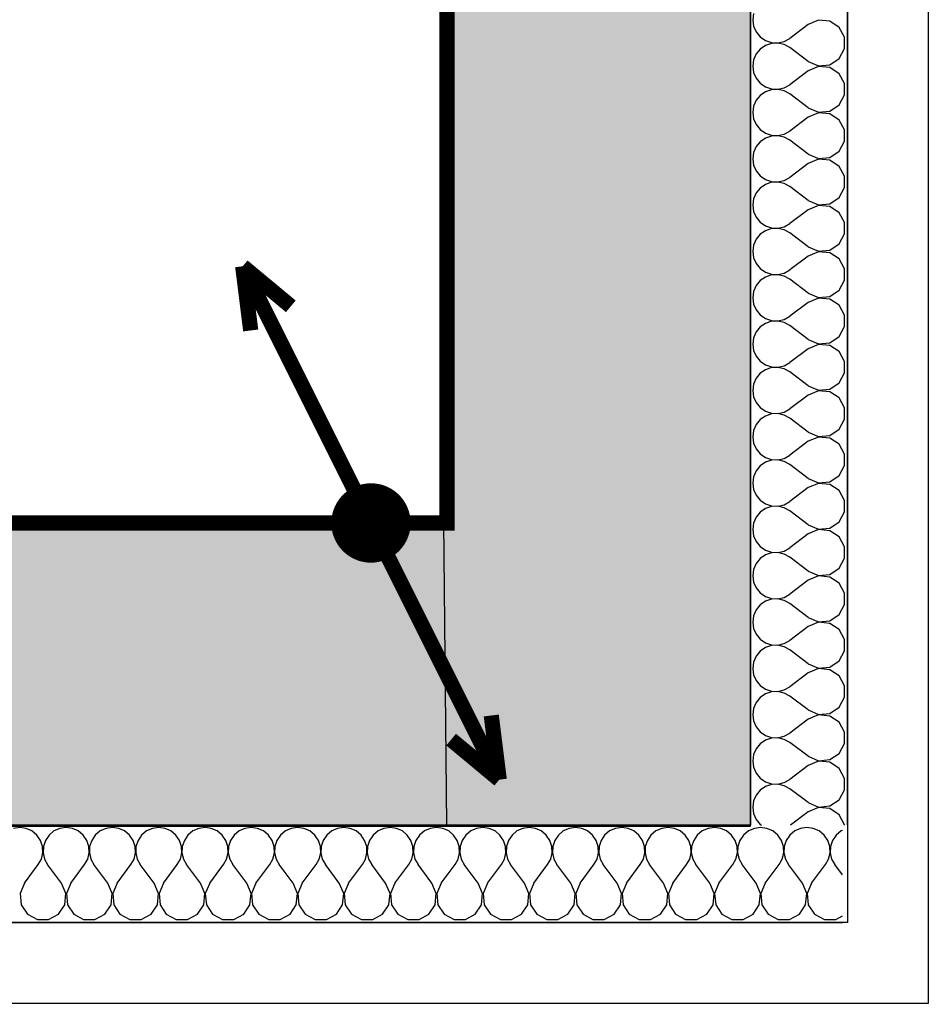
# Model space of a CAD drawing. Extents: x -12025 to 39812, y -30157 to 12.
# Tile 36 of 59: x 30797 to 32292, y -21292 to -19672. Entities that reach past the tile are written whole.
import ezdxf

# ---------------------------------------------------------------- set-up
doc = ezdxf.new("R2010")
doc.units = 0
doc.header["$MEASUREMENT"] = 0
doc.linetypes.add('Antenovy vodic', pattern=[10.125, 3, -0.75, 3, -0.75, 0.125, -0.75, 0.125, -0.75, 0.125, -0.75])
doc.linetypes.add('Telekomunikacni vodic', pattern=[9.25, 3, -0.75, 3, -0.75, 0.125, -0.75, 0.125, -0.75])
for name, color, linetype in [('OÚ Dukovany internet + tv + data', 192, 'Continuous'), ('OÚ Dukovany půdorys podklad 2NP', 7, 'Continuous'), ('OÚ Dukovany zásuvky', 92, 'Continuous')]:
    doc.layers.add(name, color=color, linetype=linetype)

# ---------------------------------------------------------------- blocks, each defined once
blk = doc.blocks.new('Stoupací vedení směrem nahoru (2)')
at = {"color": 0, "linetype": 'Continuous', "const_width": 25}
for points in [[(-211.1, 422.2), (0, 0)], [(-211.1, 422.2), (-131.9, 356.3)], [(-211.1, 422.2), (-197.9, 316.7)]]:
    blk.add_lwpolyline(points, dxfattribs=at)
at = {"color": 0, "linetype": 'Continuous'}
for points, const_width in [([(0, 52.8, 0.414214), (-52.8, 0)], 25), ([(52.8, 0, 0.414214), (0, 52.8)], 25), ([(0, 26.4, 0.414214), (-26.4, 0)], 52.8), ([(26.4, 0, 0.414214), (0, 26.4)], 52.8), ([(-26.4, 0, 0.414214), (0, -26.4)], 52.8), ([(0, -26.4, 0.414214), (26.4, 0)], 52.8), ([(-52.8, 0, 0.414214), (0, -52.8)], 25), ([(0, -52.8, 0.414214), (52.8, 0)], 25)]:
    blk.add_lwpolyline(points, format="xyb", dxfattribs=dict(at, const_width=const_width))
blk = doc.blocks.new('Stoupací vedení směrem nahoru (5)')
at = {"color": 0, "linetype": 'Continuous'}
for points, const_width in [([(0, 52.8, 0.414214), (-52.8, 0)], 25), ([(52.8, 0, 0.414214), (0, 52.8)], 25), ([(0, 26.4, 0.414214), (-26.4, 0)], 52.8), ([(26.4, 0, 0.414214), (0, 26.4)], 52.8), ([(-26.4, 0, 0.414214), (0, -26.4)], 52.8), ([(0, -26.4, 0.414214), (26.4, 0)], 52.8), ([(-52.8, 0, 0.414214), (0, -52.8)], 25), ([(0, -52.8, 0.414214), (52.8, 0)], 25)]:
    blk.add_lwpolyline(points, format="xyb", dxfattribs=dict(at, const_width=const_width))
at = {"color": 0, "linetype": 'Continuous', "const_width": 25}
for points in [[(211.1, -422.2), (0, 0)], [(211.1, -422.2), (197.9, -316.7)], [(211.1, -422.2), (131.9, -356.3)]]:
    blk.add_lwpolyline(points, dxfattribs=at)

msp = doc.modelspace()

# ---------------------------------------------------------------- linework, layer by layer
at = {"layer": 'OÚ Dukovany internet + tv + data', "linetype": 'Telekomunikacni vodic', "ltscale": 100, "const_width": 25}
for points in [[(28875, -19000), (28875, -20500), (31322.2, -20500)], [(25875, -20500), (25875, -20500), (28651.4, -20500), (28651.4, -20500), (31427.8, -20500)]]:
    msp.add_lwpolyline(points, dxfattribs=at)
at = {"layer": 'OÚ Dukovany internet + tv + data', "linetype": 'Antenovy vodic', "ltscale": 100, "const_width": 25}
msp.add_lwpolyline([(29375, -20500), (29375, -20500), (31322.2, -20500)], dxfattribs=at)
at = {"layer": 'OÚ Dukovany půdorys podklad 2NP', "color": 1, "linetype": 'Continuous'}
for p, q in [((32292.1, -21157), (32292.1, -3108.1)), ((32159.3, -3230.7), (32159.3, -21157)), ((31999.3, -19171.9), (31999.3, -20997.1)), ((32159.3, -20997.1), (32159.3, -19171.9)), ((31999.3, -20997.1), (30669.1, -20997.1)), ((32159.3, -21157), (11676.2, -21158.9)), ((30669.1, -21157.1), (32151, -21157.1)), ((32292.1, -21289.8), (32292.1, -21157)), ((11541.1, -21291.7), (32292.1, -21289.8))]:
    msp.add_line(p, q, dxfattribs=at)
at = {"layer": 'OÚ Dukovany půdorys podklad 2NP', "color": 7, "linetype": 'Continuous'}
for p, q in [((31499.3, -19171.9), (31499.3, -20498.9)), ((31999.3, -20498.9), (31999.3, -19171.9)), ((31499.3, -20498.9), (30669.3, -20498.9)), ((31999.3, -20998.9), (31999.3, -20498.9)), ((30669.3, -20998.9), (31999.3, -20998.9))]:
    msp.add_line(p, q, dxfattribs=at)
at = {"layer": 'OÚ Dukovany půdorys podklad 2NP', "color": 21, "linetype": 'Continuous'}
for p, q in [((32004.5, -19662), (32003.1, -19672.4)), ((32003.1, -19672.4), (32004.5, -19682.8)), ((32111.6, -19672.8), (32094.5, -19680)), ((32130.1, -19674.6), (32111.6, -19672.8)), ((32145.6, -19684.9), (32130.1, -19674.6)), ((32004.5, -19682.8), (32008.8, -19692.4)), ((32008.8, -19692.4), (32015.5, -19700.5)), ((32094.5, -19680), (32064, -19702.9)), ((32154.3, -19701.2), (32145.6, -19684.9)), ((32015.5, -19700.5), (32024.1, -19706.5)), ((32024.1, -19706.5), (32034.1, -19709.8)), ((32044.6, -19710.4), (32054.8, -19708)), ((32054.8, -19708), (32064, -19702.9)), ((32154.3, -19719.8), (32154.3, -19701.2)), ((32015.5, -19720.5), (32008.8, -19728.6)), ((32024.1, -19714.5), (32015.5, -19720.5)), ((32034.1, -19711.2), (32024.1, -19714.5)), ((32034.1, -19709.8), (32044.6, -19710.4)), ((32044.6, -19710.7), (32034.1, -19711.2)), ((32054.8, -19713), (32044.6, -19710.7)), ((32064, -19718.1), (32054.8, -19713)), ((32094.5, -19741), (32064, -19718.1)), ((32145.6, -19736.1), (32154.3, -19719.8)), ((32004.5, -19738.2), (32003.1, -19748.6)), ((32008.8, -19728.6), (32004.5, -19738.2)), ((32094.5, -19741), (32111.6, -19748.2)), ((32130.1, -19746.4), (32145.6, -19736.1)), ((32003.1, -19748.6), (32004.5, -19759)), ((32094.5, -19756.2), (32064, -19779.1)), ((32111.6, -19749), (32094.5, -19756.2)), ((32111.6, -19748.2), (32130.1, -19746.4)), ((32130.1, -19750.8), (32111.6, -19749)), ((32145.6, -19761.1), (32130.1, -19750.8)), ((32004.5, -19759), (32008.8, -19768.6)), ((32008.8, -19768.6), (32015.5, -19776.7)), ((32154.3, -19777.4), (32145.6, -19761.1)), ((32015.5, -19776.7), (32024.1, -19782.7)), ((32024.1, -19782.7), (32034.1, -19786)), ((32034.1, -19787.4), (32024.1, -19790.7)), ((32034.1, -19786), (32044.6, -19786.5)), ((32044.6, -19786.9), (32034.1, -19787.4)), ((32044.6, -19786.5), (32054.8, -19784.2)), ((32054.8, -19789.2), (32044.6, -19786.9)), ((32054.8, -19784.2), (32064, -19779.1)), ((32064, -19794.3), (32054.8, -19789.2)), ((32154.3, -19796), (32154.3, -19777.4)), ((32008.8, -19804.8), (32004.5, -19814.4)), ((32015.5, -19796.7), (32008.8, -19804.8)), ((32024.1, -19790.7), (32015.5, -19796.7)), ((32094.5, -19817.2), (32064, -19794.3)), ((32145.6, -19812.3), (32154.3, -19796)), ((32004.5, -19814.4), (32003.1, -19824.8)), ((32094.5, -19817.2), (32111.6, -19824.4)), ((32111.6, -19824.4), (32130.1, -19822.6)), ((32130.1, -19822.6), (32145.6, -19812.3)), ((32003.1, -19824.8), (32004.5, -19835.2)), ((32004.5, -19835.2), (32008.8, -19844.8)), ((32094.5, -19832.4), (32064, -19855.3)), ((32111.6, -19825.2), (32094.5, -19832.4)), ((32130.1, -19827), (32111.6, -19825.2)), ((32145.6, -19837.3), (32130.1, -19827)), ((32154.3, -19853.6), (32145.6, -19837.3)), ((32008.8, -19844.8), (32015.5, -19852.9)), ((32015.5, -19852.9), (32024.1, -19858.9)), ((32154.3, -19872.2), (32154.3, -19853.6)), ((32024.1, -19866.9), (32015.5, -19872.9)), ((32024.1, -19858.9), (32034.1, -19862.2)), ((32034.1, -19863.6), (32024.1, -19866.9)), ((32034.1, -19862.2), (32044.6, -19862.7)), ((32044.6, -19863), (32034.1, -19863.6)), ((32044.6, -19862.7), (32054.8, -19860.4)), ((32054.8, -19865.4), (32044.6, -19863)), ((32054.8, -19860.4), (32064, -19855.3)), ((32064, -19870.5), (32054.8, -19865.4)), ((32094.5, -19893.4), (32064, -19870.5)), ((32008.8, -19881), (32004.5, -19890.6)), ((32015.5, -19872.9), (32008.8, -19881)), ((32145.6, -19888.5), (32154.3, -19872.2)), ((32004.5, -19890.6), (32003.1, -19901)), ((32003.1, -19901), (32004.5, -19911.4)), ((32094.5, -19893.4), (32111.6, -19900.5)), ((32111.6, -19901.4), (32094.5, -19908.6)), ((32111.6, -19900.5), (32130.1, -19898.8)), ((32130.1, -19903.2), (32111.6, -19901.4)), ((32130.1, -19898.8), (32145.6, -19888.5)), ((32145.6, -19913.4), (32130.1, -19903.2)), ((32004.5, -19911.4), (32008.8, -19921)), ((32094.5, -19908.6), (32064, -19931.5)), ((32154.3, -19929.8), (32145.6, -19913.4)), ((32008.8, -19921), (32015.5, -19929.1)), ((32015.5, -19929.1), (32024.1, -19935.1)), ((32024.1, -19935.1), (32034.1, -19938.4)), ((32054.8, -19936.5), (32064, -19931.5)), ((32154.3, -19948.4), (32154.3, -19929.8)), ((32015.5, -19949.1), (32008.8, -19957.1)), ((32024.1, -19943.1), (32015.5, -19949.1)), ((32034.1, -19939.7), (32024.1, -19943.1)), ((32034.1, -19938.4), (32044.6, -19938.9)), ((32044.6, -19939.2), (32034.1, -19939.7)), ((32044.6, -19938.9), (32054.8, -19936.5)), ((32054.8, -19941.6), (32044.6, -19939.2)), ((32064, -19946.7), (32054.8, -19941.6)), ((32094.5, -19969.6), (32064, -19946.7)), ((32145.6, -19964.7), (32154.3, -19948.4)), ((32004.5, -19966.8), (32003.1, -19977.2)), ((32008.8, -19957.1), (32004.5, -19966.8)), ((32130.1, -19975), (32145.6, -19964.7)), ((32003.1, -19977.2), (32004.5, -19987.6)), ((32094.5, -19969.6), (32111.6, -19976.7)), ((32111.6, -19977.6), (32094.5, -19984.8)), ((32111.6, -19976.7), (32130.1, -19975)), ((32130.1, -19979.4), (32111.6, -19977.6)), ((32145.6, -19989.6), (32130.1, -19979.4)), ((32004.5, -19987.6), (32008.8, -19997.2)), ((32008.8, -19997.2), (32015.5, -20005.3)), ((32094.5, -19984.8), (32064, -20007.6)), ((32154.3, -20006), (32145.6, -19989.6)), ((32015.5, -20005.3), (32024.1, -20011.2)), ((32024.1, -20011.2), (32034.1, -20014.6)), ((32034.1, -20015.9), (32024.1, -20019.3)), ((32034.1, -20014.6), (32044.6, -20015.1)), ((32044.6, -20015.4), (32034.1, -20015.9)), ((32044.6, -20015.1), (32054.8, -20012.7)), ((32054.8, -20017.8), (32044.6, -20015.4)), ((32054.8, -20012.7), (32064, -20007.6)), ((32154.3, -20024.5), (32154.3, -20006)), ((32015.5, -20025.2), (32008.8, -20033.3)), ((32024.1, -20019.3), (32015.5, -20025.2)), ((32064, -20022.9), (32054.8, -20017.8)), ((32094.5, -20045.7), (32064, -20022.9)), ((32145.6, -20040.9), (32154.3, -20024.5)), ((32004.5, -20043), (32003.1, -20053.4)), ((32008.8, -20033.3), (32004.5, -20043)), ((32094.5, -20045.7), (32111.6, -20052.9)), ((32130.1, -20051.2), (32145.6, -20040.9)), ((32003.1, -20053.4), (32004.5, -20063.8)), ((32004.5, -20063.8), (32008.8, -20073.4)), ((32094.5, -20061), (32064, -20083.8)), ((32111.6, -20053.8), (32094.5, -20061)), ((32111.6, -20052.9), (32130.1, -20051.2)), ((32130.1, -20055.6), (32111.6, -20053.8)), ((32145.6, -20065.8), (32130.1, -20055.6)), ((32008.8, -20073.4), (32015.5, -20081.5)), ((32015.5, -20081.5), (32024.1, -20087.4)), ((32154.3, -20082.2), (32145.6, -20065.8)), ((32024.1, -20095.5), (32015.5, -20101.4)), ((32024.1, -20087.4), (32034.1, -20090.8)), ((32034.1, -20092.1), (32024.1, -20095.5)), ((32034.1, -20090.8), (32044.6, -20091.3)), ((32044.6, -20091.6), (32034.1, -20092.1)), ((32044.6, -20091.3), (32054.8, -20088.9)), ((32054.8, -20094), (32044.6, -20091.6)), ((32054.8, -20088.9), (32064, -20083.8)), ((32064, -20099.1), (32054.8, -20094)), ((32154.3, -20100.7), (32154.3, -20082.2)), ((32008.8, -20109.5), (32004.5, -20119.1)), ((32015.5, -20101.4), (32008.8, -20109.5)), ((32094.5, -20121.9), (32064, -20099.1)), ((32145.6, -20117.1), (32154.3, -20100.7)), ((32004.5, -20119.1), (32003.1, -20129.6)), ((32003.1, -20129.6), (32004.5, -20140)), ((32094.5, -20121.9), (32111.6, -20129.1)), ((32111.6, -20130), (32094.5, -20137.2)), ((32111.6, -20129.1), (32130.1, -20127.4)), ((32130.1, -20131.7), (32111.6, -20130)), ((32130.1, -20127.4), (32145.6, -20117.1)), ((32004.5, -20140), (32008.8, -20149.6)), ((32094.5, -20137.2), (32064, -20160)), ((32145.6, -20142), (32130.1, -20131.7)), ((32154.3, -20158.4), (32145.6, -20142)), ((32008.8, -20149.6), (32015.5, -20157.7)), ((32015.5, -20157.7), (32024.1, -20163.6)), ((32054.8, -20165.1), (32064, -20160)), ((32154.3, -20176.9), (32154.3, -20158.4)), ((32015.5, -20177.6), (32008.8, -20185.7)), ((32024.1, -20171.7), (32015.5, -20177.6)), ((32024.1, -20163.6), (32034.1, -20167)), ((32034.1, -20168.3), (32024.1, -20171.7)), ((32034.1, -20167), (32044.6, -20167.5)), ((32044.6, -20167.8), (32034.1, -20168.3)), ((32044.6, -20167.5), (32054.8, -20165.1)), ((32054.8, -20170.2), (32044.6, -20167.8)), ((32064, -20175.3), (32054.8, -20170.2)), ((32094.5, -20198.1), (32064, -20175.3)), ((32145.6, -20193.3), (32154.3, -20176.9)), ((32008.8, -20185.7), (32004.5, -20195.3)), ((32130.1, -20203.6), (32145.6, -20193.3)), ((32004.5, -20195.3), (32003.1, -20205.7)), ((32003.1, -20205.7), (32004.5, -20216.2)), ((32094.5, -20198.1), (32111.6, -20205.3)), ((32111.6, -20206.2), (32094.5, -20213.4)), ((32111.6, -20205.3), (32130.1, -20203.6)), ((32130.1, -20207.9), (32111.6, -20206.2)), ((32145.6, -20218.2), (32130.1, -20207.9)), ((32004.5, -20216.2), (32008.8, -20225.8)), ((32008.8, -20225.8), (32015.5, -20233.9)), ((32094.5, -20213.4), (32064, -20236.2)), ((32154.3, -20234.6), (32145.6, -20218.2)), ((32015.5, -20233.9), (32024.1, -20239.8)), ((32024.1, -20239.8), (32034.1, -20243.2)), ((32034.1, -20243.2), (32044.6, -20243.7)), ((32044.6, -20243.7), (32054.8, -20241.3)), ((32054.8, -20241.3), (32064, -20236.2)), ((32154.3, -20253.1), (32154.3, -20234.6)), ((32015.5, -20253.8), (32008.8, -20261.9)), ((32024.1, -20247.9), (32015.5, -20253.8)), ((32034.1, -20244.5), (32024.1, -20247.9)), ((32044.6, -20244), (32034.1, -20244.5)), ((32054.8, -20246.4), (32044.6, -20244)), ((32064, -20251.5), (32054.8, -20246.4)), ((32094.5, -20274.3), (32064, -20251.5)), ((32145.6, -20269.5), (32154.3, -20253.1)), ((32004.5, -20271.5), (32003.1, -20281.9)), ((32008.8, -20261.9), (32004.5, -20271.5)), ((32094.5, -20274.3), (32111.6, -20281.5)), ((32130.1, -20279.7), (32145.6, -20269.5)), ((32003.1, -20281.9), (32004.5, -20292.3)), ((32094.5, -20289.6), (32064, -20312.4)), ((32111.6, -20282.4), (32094.5, -20289.6)), ((32111.6, -20281.5), (32130.1, -20279.7)), ((32130.1, -20284.1), (32111.6, -20282.4)), ((32145.6, -20294.4), (32130.1, -20284.1)), ((32004.5, -20292.3), (32008.8, -20302)), ((32008.8, -20302), (32015.5, -20310.1)), ((32154.3, -20310.8), (32145.6, -20294.4)), ((32015.5, -20310.1), (32024.1, -20316)), ((32024.1, -20324.1), (32015.5, -20330)), ((32024.1, -20316), (32034.1, -20319.4)), ((32034.1, -20320.7), (32024.1, -20324.1)), ((32034.1, -20319.4), (32044.6, -20319.9)), ((32044.6, -20320.2), (32034.1, -20320.7)), ((32044.6, -20319.9), (32054.8, -20317.5)), ((32054.8, -20322.6), (32044.6, -20320.2)), ((32054.8, -20317.5), (32064, -20312.4)), ((32064, -20327.6), (32054.8, -20322.6)), ((32154.3, -20329.3), (32154.3, -20310.8)), ((32008.8, -20338.1), (32004.5, -20347.7)), ((32015.5, -20330), (32008.8, -20338.1)), ((32094.5, -20350.5), (32064, -20327.6)), ((32145.6, -20345.7), (32154.3, -20329.3)), ((32004.5, -20347.7), (32003.1, -20358.1)), ((32094.5, -20350.5), (32111.6, -20357.7)), ((32111.6, -20357.7), (32130.1, -20355.9)), ((32130.1, -20355.9), (32145.6, -20345.7)), ((32003.1, -20358.1), (32004.5, -20368.5)), ((32004.5, -20368.5), (32008.8, -20378.2)), ((32094.5, -20365.7), (32064, -20388.6)), ((32111.6, -20358.6), (32094.5, -20365.7)), ((32130.1, -20360.3), (32111.6, -20358.6)), ((32145.6, -20370.6), (32130.1, -20360.3)), ((32154.3, -20386.9), (32145.6, -20370.6)), ((32008.8, -20378.2), (32015.5, -20386.2)), ((32015.5, -20386.2), (32024.1, -20392.2)), ((32054.8, -20393.7), (32064, -20388.6)), ((32154.3, -20405.5), (32154.3, -20386.9)), ((32024.1, -20400.2), (32015.5, -20406.2)), ((32024.1, -20392.2), (32034.1, -20395.6)), ((32034.1, -20396.9), (32024.1, -20400.2)), ((32034.1, -20395.6), (32044.6, -20396.1)), ((32044.6, -20396.4), (32034.1, -20396.9)), ((32044.6, -20396.1), (32054.8, -20393.7)), ((32054.8, -20398.8), (32044.6, -20396.4)), ((32064, -20403.8), (32054.8, -20398.8)), ((32094.5, -20426.7), (32064, -20403.8)), ((32145.6, -20421.9), (32154.3, -20405.5)), ((32008.8, -20414.3), (32004.5, -20423.9)), ((32015.5, -20406.2), (32008.8, -20414.3)), ((32004.5, -20423.9), (32003.1, -20434.3)), ((32003.1, -20434.3), (32004.5, -20444.7)), ((32094.5, -20426.7), (32111.6, -20433.9)), ((32111.6, -20434.8), (32094.5, -20441.9)), ((32111.6, -20433.9), (32130.1, -20432.1)), ((32130.1, -20436.5), (32111.6, -20434.8)), ((32130.1, -20432.1), (32145.6, -20421.9)), ((32145.6, -20446.8), (32130.1, -20436.5)), ((32004.5, -20444.7), (32008.8, -20454.3)), ((32094.5, -20441.9), (32064, -20464.8)), ((32154.3, -20463.1), (32145.6, -20446.8)), ((32008.8, -20454.3), (32015.5, -20462.4)), ((32015.5, -20462.4), (32024.1, -20468.4)), ((32024.1, -20468.4), (32034.1, -20471.7)), ((32044.6, -20472.3), (32054.8, -20469.9)), ((32054.8, -20469.9), (32064, -20464.8)), ((32154.3, -20481.7), (32154.3, -20463.1)), ((32015.5, -20482.4), (32008.8, -20490.5)), ((32024.1, -20476.4), (32015.5, -20482.4)), ((32034.1, -20473.1), (32024.1, -20476.4)), ((32034.1, -20471.7), (32044.6, -20472.3)), ((32044.6, -20472.6), (32034.1, -20473.1)), ((32054.8, -20474.9), (32044.6, -20472.6)), ((32064, -20480), (32054.8, -20474.9)), ((32094.5, -20502.9), (32064, -20480)), ((32145.6, -20498), (32154.3, -20481.7)), ((32004.5, -20500.1), (32003.1, -20510.5)), ((32008.8, -20490.5), (32004.5, -20500.1)), ((32130.1, -20508.3), (32145.6, -20498)), ((32003.1, -20510.5), (32004.5, -20520.9)), ((32094.5, -20518.1), (32064, -20541)), ((32094.5, -20502.9), (32111.6, -20510.1)), ((32111.6, -20510.9), (32094.5, -20518.1)), ((32111.6, -20510.1), (32130.1, -20508.3)), ((32130.1, -20512.7), (32111.6, -20510.9)), ((32145.6, -20523), (32130.1, -20512.7)), ((32004.5, -20520.9), (32008.8, -20530.5)), ((32008.8, -20530.5), (32015.5, -20538.6)), ((32154.3, -20539.3), (32145.6, -20523)), ((32015.5, -20538.6), (32024.1, -20544.6)), ((32024.1, -20544.6), (32034.1, -20547.9)), ((32034.1, -20549.3), (32024.1, -20552.6)), ((32034.1, -20547.9), (32044.6, -20548.4)), ((32044.6, -20548.8), (32034.1, -20549.3)), ((32044.6, -20548.4), (32054.8, -20546.1)), ((32054.8, -20551.1), (32044.6, -20548.8)), ((32054.8, -20546.1), (32064, -20541)), ((32064, -20556.2), (32054.8, -20551.1)), ((32154.3, -20557.9), (32154.3, -20539.3)), ((32008.8, -20566.7), (32004.5, -20576.3)), ((32015.5, -20558.6), (32008.8, -20566.7)), ((32024.1, -20552.6), (32015.5, -20558.6)), ((32094.5, -20579.1), (32064, -20556.2)), ((32145.6, -20574.2), (32154.3, -20557.9)), ((32004.5, -20576.3), (32003.1, -20586.7)), ((32094.5, -20579.1), (32111.6, -20586.3)), ((32130.1, -20584.5), (32145.6, -20574.2)), ((32003.1, -20586.7), (32004.5, -20597.1)), ((32004.5, -20597.1), (32008.8, -20606.7)), ((32094.5, -20594.3), (32064, -20617.2)), ((32111.6, -20587.1), (32094.5, -20594.3)), ((32111.6, -20586.3), (32130.1, -20584.5)), ((32130.1, -20588.9), (32111.6, -20587.1)), ((32145.6, -20599.2), (32130.1, -20588.9)), ((32154.3, -20615.5), (32145.6, -20599.2)), ((32008.8, -20606.7), (32015.5, -20614.8)), ((32015.5, -20614.8), (32024.1, -20620.8)), ((32154.3, -20634.1), (32154.3, -20615.5)), ((32024.1, -20628.8), (32015.5, -20634.8)), ((32024.1, -20620.8), (32034.1, -20624.1)), ((32034.1, -20625.5), (32024.1, -20628.8)), ((32034.1, -20624.1), (32044.6, -20624.6)), ((32044.6, -20624.9), (32034.1, -20625.5)), ((32044.6, -20624.6), (32054.8, -20622.3)), ((32054.8, -20627.3), (32044.6, -20624.9)), ((32054.8, -20622.3), (32064, -20617.2)), ((32064, -20632.4), (32054.8, -20627.3)), ((32008.8, -20642.9), (32004.5, -20652.5)), ((32015.5, -20634.8), (32008.8, -20642.9)), ((32094.5, -20655.3), (32064, -20632.4)), ((32145.6, -20650.4), (32154.3, -20634.1)), ((32004.5, -20652.5), (32003.1, -20662.9)), ((32003.1, -20662.9), (32004.5, -20673.3)), ((32094.5, -20655.3), (32111.6, -20662.5)), ((32111.6, -20663.3), (32094.5, -20670.5)), ((32111.6, -20662.5), (32130.1, -20660.7)), ((32130.1, -20665.1), (32111.6, -20663.3)), ((32130.1, -20660.7), (32145.6, -20650.4)), ((32004.5, -20673.3), (32008.8, -20682.9)), ((32094.5, -20670.5), (32064, -20693.4)), ((32145.6, -20675.3), (32130.1, -20665.1)), ((32154.3, -20691.7), (32145.6, -20675.3)), ((32008.8, -20682.9), (32015.5, -20691)), ((32015.5, -20691), (32024.1, -20697)), ((32024.1, -20697), (32034.1, -20700.3)), ((32054.8, -20698.5), (32064, -20693.4)), ((32154.3, -20710.3), (32154.3, -20691.7)), ((32015.5, -20711), (32008.8, -20719.1)), ((32024.1, -20705), (32015.5, -20711)), ((32034.1, -20701.6), (32024.1, -20705)), ((32034.1, -20700.3), (32044.6, -20700.8)), ((32044.6, -20701.1), (32034.1, -20701.6)), ((32044.6, -20700.8), (32054.8, -20698.5)), ((32054.8, -20703.5), (32044.6, -20701.1)), ((32064, -20708.6), (32054.8, -20703.5)), ((32094.5, -20731.5), (32064, -20708.6)), ((32145.6, -20726.6), (32154.3, -20710.3)), ((32004.5, -20728.7), (32003.1, -20739.1)), ((32008.8, -20719.1), (32004.5, -20728.7)), ((32130.1, -20736.9), (32145.6, -20726.6)), ((32003.1, -20739.1), (32004.5, -20749.5)), ((32094.5, -20731.5), (32111.6, -20738.6)), ((32111.6, -20739.5), (32094.5, -20746.7)), ((32111.6, -20738.6), (32130.1, -20736.9)), ((32130.1, -20741.3), (32111.6, -20739.5)), ((32145.6, -20751.5), (32130.1, -20741.3)), ((32004.5, -20749.5), (32008.8, -20759.1)), ((32008.8, -20759.1), (32015.5, -20767.2)), ((32094.5, -20746.7), (32064, -20769.6)), ((32154.3, -20767.9), (32145.6, -20751.5)), ((32015.5, -20767.2), (32024.1, -20773.2)), ((32024.1, -20773.2), (32034.1, -20776.5)), ((32034.1, -20777.8), (32024.1, -20781.2)), ((32034.1, -20776.5), (32044.6, -20777)), ((32044.6, -20777.3), (32034.1, -20777.8)), ((32044.6, -20777), (32054.8, -20774.6)), ((32054.8, -20779.7), (32044.6, -20777.3)), ((32054.8, -20774.6), (32064, -20769.6)), ((32154.3, -20786.5), (32154.3, -20767.9)), ((32015.5, -20787.1), (32008.8, -20795.2)), ((32024.1, -20781.2), (32015.5, -20787.1)), ((32064, -20784.8), (32054.8, -20779.7)), ((32094.5, -20807.6), (32064, -20784.8)), ((32145.6, -20802.8), (32154.3, -20786.5)), ((32004.5, -20804.9), (32003.1, -20815.3)), ((32008.8, -20795.2), (32004.5, -20804.9)), ((32094.5, -20807.6), (32111.6, -20814.8)), ((32130.1, -20813.1), (32145.6, -20802.8)), ((32003.1, -20815.3), (32004.5, -20825.7)), ((32004.5, -20825.7), (32008.8, -20835.3)), ((32094.5, -20822.9), (32064, -20845.7)), ((32111.6, -20815.7), (32094.5, -20822.9)), ((32111.6, -20814.8), (32130.1, -20813.1)), ((32130.1, -20817.5), (32111.6, -20815.7)), ((32145.6, -20827.7), (32130.1, -20817.5)), ((32008.8, -20835.3), (32015.5, -20843.4)), ((32154.3, -20844.1), (32145.6, -20827.7)), ((32015.5, -20843.4), (32024.1, -20849.3)), ((32024.1, -20857.4), (32015.5, -20863.3)), ((32024.1, -20849.3), (32034.1, -20852.7)), ((32034.1, -20854), (32024.1, -20857.4)), ((32034.1, -20852.7), (32044.6, -20853.2)), ((32044.6, -20853.5), (32034.1, -20854)), ((32044.6, -20853.2), (32054.8, -20850.8)), ((32054.8, -20855.9), (32044.6, -20853.5)), ((32054.8, -20850.8), (32064, -20845.7)), ((32064, -20861), (32054.8, -20855.9)), ((32154.3, -20862.6), (32154.3, -20844.1)), ((32008.8, -20871.4), (32004.5, -20881)), ((32015.5, -20863.3), (32008.8, -20871.4)), ((32094.5, -20883.8), (32064, -20861)), ((32145.6, -20879), (32154.3, -20862.6)), ((32004.5, -20881), (32003.1, -20891.5)), ((32003.1, -20891.5), (32004.5, -20901.9)), ((32094.5, -20883.8), (32111.6, -20891)), ((32111.6, -20891), (32130.1, -20889.3)), ((32130.1, -20889.3), (32145.6, -20879)), ((32004.5, -20901.9), (32008.8, -20911.5)), ((32094.5, -20899.1), (32064, -20921.9)), ((32111.6, -20891.9), (32094.5, -20899.1)), ((32130.1, -20893.6), (32111.6, -20891.9)), ((32145.6, -20903.9), (32130.1, -20893.6)), ((32154.3, -20920.3), (32145.6, -20903.9)), ((32008.8, -20911.5), (32015.5, -20919.6)), ((32015.5, -20919.6), (32024.1, -20925.5)), ((32054.8, -20927), (32064, -20921.9)), ((32154.3, -20938.8), (32154.3, -20920.3)), ((32015.5, -20939.5), (32008.8, -20947.6)), ((32024.1, -20933.6), (32015.5, -20939.5)), ((32024.1, -20925.5), (32034.1, -20928.9)), ((32034.1, -20930.2), (32024.1, -20933.6)), ((32034.1, -20928.9), (32044.6, -20929.4)), ((32044.6, -20929.7), (32034.1, -20930.2)), ((32044.6, -20929.4), (32054.8, -20927)), ((32054.8, -20932.1), (32044.6, -20929.7)), ((32064, -20937.2), (32054.8, -20932.1)), ((32094.5, -20960), (32064, -20937.2)), ((32145.6, -20955.2), (32154.3, -20938.8)), ((32008.8, -20947.6), (32004.5, -20957.2)), ((32130.1, -20965.5), (32145.6, -20955.2)), ((32004.5, -20957.2), (32003.1, -20967.6)), ((32003.1, -20967.6), (32004.5, -20978.1)), ((32094.5, -20960), (32111.6, -20967.2)), ((32111.6, -20968.1), (32094.5, -20975.3)), ((32111.6, -20967.2), (32130.1, -20965.5)), ((32130.1, -20969.8), (32111.6, -20968.1)), ((32145.6, -20980.1), (32130.1, -20969.8)), ((32004.5, -20978.1), (32008.8, -20987.7)), ((32008.8, -20987.7), (32015.5, -20995.8)), ((32094.5, -20975.3), (32065.4, -20997.1)), ((32154.3, -20996.5), (32145.6, -20980.1)), ((30797.2, -21000.9), (30786.8, -21002.4)), ((30807.6, -21002.4), (30797.2, -21000.9)), ((30817.2, -21006.6), (30807.6, -21002.4)), ((30863, -21002.4), (30853.3, -21006.6)), ((30873.4, -21000.9), (30863, -21002.4)), ((30883.8, -21002.4), (30873.4, -21000.9)), ((30893.4, -21006.6), (30883.8, -21002.4)), ((30939.1, -21002.4), (30929.5, -21006.6)), ((30949.6, -21000.9), (30939.1, -21002.4)), ((30960, -21002.4), (30949.6, -21000.9)), ((30969.6, -21006.6), (30960, -21002.4)), ((31015.3, -21002.4), (31005.7, -21006.6)), ((31025.7, -21000.9), (31015.3, -21002.4)), ((31036.2, -21002.4), (31025.7, -21000.9)), ((31045.8, -21006.6), (31036.2, -21002.4)), ((31091.5, -21002.4), (31081.9, -21006.6)), ((31101.9, -21000.9), (31091.5, -21002.4)), ((31112.3, -21002.4), (31101.9, -21000.9)), ((31122, -21006.6), (31112.3, -21002.4)), ((31167.7, -21002.4), (31158.1, -21006.6)), ((31178.1, -21000.9), (31167.7, -21002.4)), ((31188.5, -21002.4), (31178.1, -21000.9)), ((31198.2, -21006.6), (31188.5, -21002.4)), ((31243.9, -21002.4), (31234.3, -21006.6)), ((31254.3, -21000.9), (31243.9, -21002.4)), ((31264.7, -21002.4), (31254.3, -21000.9)), ((31274.3, -21006.6), (31264.7, -21002.4)), ((31320.1, -21002.4), (31310.5, -21006.6)), ((31330.5, -21000.9), (31320.1, -21002.4)), ((31340.9, -21002.4), (31330.5, -21000.9)), ((31350.5, -21006.6), (31340.9, -21002.4)), ((31396.3, -21002.4), (31386.7, -21006.6)), ((31406.7, -21000.9), (31396.3, -21002.4)), ((31417.1, -21002.4), (31406.7, -21000.9)), ((31426.7, -21006.6), (31417.1, -21002.4)), ((31472.5, -21002.4), (31462.9, -21006.6)), ((31482.9, -21000.9), (31472.5, -21002.4)), ((31493.3, -21002.4), (31482.9, -21000.9)), ((31502.9, -21006.6), (31493.3, -21002.4)), ((31548.7, -21002.4), (31539.1, -21006.6)), ((31559.1, -21000.9), (31548.7, -21002.4)), ((31569.5, -21002.4), (31559.1, -21000.9)), ((31579.1, -21006.6), (31569.5, -21002.4)), ((31624.9, -21002.4), (31615.2, -21006.6)), ((31635.3, -21000.9), (31624.9, -21002.4)), ((31645.7, -21002.4), (31635.3, -21000.9)), ((31655.3, -21006.6), (31645.7, -21002.4)), ((31701, -21002.4), (31691.4, -21006.6)), ((31711.5, -21000.9), (31701, -21002.4)), ((31721.9, -21002.4), (31711.5, -21000.9)), ((31731.5, -21006.6), (31721.9, -21002.4)), ((31777.2, -21002.4), (31767.6, -21006.6)), ((31787.7, -21000.9), (31777.2, -21002.4)), ((31798.1, -21002.4), (31787.7, -21000.9)), ((31807.7, -21006.6), (31798.1, -21002.4)), ((31853.4, -21002.4), (31843.8, -21006.6)), ((31863.8, -21000.9), (31853.4, -21002.4)), ((31874.3, -21002.4), (31863.8, -21000.9)), ((31883.9, -21006.6), (31874.3, -21002.4)), ((31929.6, -21002.4), (31920, -21006.6)), ((31940, -21000.9), (31929.6, -21002.4)), ((31950.4, -21002.4), (31940, -21000.9)), ((31960.1, -21006.6), (31950.4, -21002.4)), ((32005.8, -21002.4), (31996.2, -21006.6)), ((32016.2, -21000.9), (32005.8, -21002.4)), ((32015.5, -20995.8), (32017.5, -20997.1)), ((32026.6, -21002.4), (32016.2, -21000.9)), ((32036.2, -21006.6), (32026.6, -21002.4)), ((32082, -21002.4), (32072.4, -21006.6)), ((32092.4, -21000.9), (32082, -21002.4)), ((32102.8, -21002.4), (32092.4, -21000.9)), ((32112.4, -21006.6), (32102.8, -21002.4)), ((32154.3, -20997.1), (32154.3, -20996.5)), ((30825.3, -21013.3), (30817.2, -21006.6)), ((30831.2, -21022), (30825.3, -21013.3)), ((30845.2, -21013.3), (30839.3, -21022)), ((30853.3, -21006.6), (30845.2, -21013.3)), ((30901.5, -21013.3), (30893.4, -21006.6)), ((30907.4, -21022), (30901.5, -21013.3)), ((30921.4, -21013.3), (30915.5, -21022)), ((30929.5, -21006.6), (30921.4, -21013.3)), ((30977.7, -21013.3), (30969.6, -21006.6)), ((30983.6, -21022), (30977.7, -21013.3)), ((30997.6, -21013.3), (30991.7, -21022)), ((31005.7, -21006.6), (30997.6, -21013.3)), ((31053.9, -21013.3), (31045.8, -21006.6)), ((31059.8, -21022), (31053.9, -21013.3)), ((31073.8, -21013.3), (31067.9, -21022)), ((31081.9, -21006.6), (31073.8, -21013.3)), ((31130.1, -21013.3), (31122, -21006.6)), ((31136, -21022), (31130.1, -21013.3)), ((31150, -21013.3), (31144.1, -21022)), ((31158.1, -21006.6), (31150, -21013.3)), ((31206.2, -21013.3), (31198.2, -21006.6)), ((31212.2, -21022), (31206.2, -21013.3)), ((31226.2, -21013.3), (31220.2, -21022)), ((31234.3, -21006.6), (31226.2, -21013.3)), ((31282.4, -21013.3), (31274.3, -21006.6)), ((31288.4, -21022), (31282.4, -21013.3)), ((31302.4, -21013.3), (31296.4, -21022)), ((31310.5, -21006.6), (31302.4, -21013.3)), ((31358.6, -21013.3), (31350.5, -21006.6)), ((31364.6, -21022), (31358.6, -21013.3)), ((31378.6, -21013.3), (31372.6, -21022)), ((31386.7, -21006.6), (31378.6, -21013.3)), ((31434.8, -21013.3), (31426.7, -21006.6)), ((31440.8, -21022), (31434.8, -21013.3)), ((31454.8, -21013.3), (31448.8, -21022)), ((31462.9, -21006.6), (31454.8, -21013.3)), ((31511, -21013.3), (31502.9, -21006.6)), ((31517, -21022), (31511, -21013.3)), ((31531, -21013.3), (31525, -21022)), ((31539.1, -21006.6), (31531, -21013.3)), ((31587.2, -21013.3), (31579.1, -21006.6)), ((31593.2, -21022), (31587.2, -21013.3)), ((31607.1, -21013.3), (31601.2, -21022)), ((31615.2, -21006.6), (31607.1, -21013.3)), ((31663.4, -21013.3), (31655.3, -21006.6)), ((31669.3, -21022), (31663.4, -21013.3)), ((31683.3, -21013.3), (31677.4, -21022)), ((31691.4, -21006.6), (31683.3, -21013.3)), ((31739.6, -21013.3), (31731.5, -21006.6)), ((31745.5, -21022), (31739.6, -21013.3)), ((31759.5, -21013.3), (31753.6, -21022)), ((31767.6, -21006.6), (31759.5, -21013.3)), ((31815.8, -21013.3), (31807.7, -21006.6)), ((31821.7, -21022), (31815.8, -21013.3)), ((31835.7, -21013.3), (31829.8, -21022)), ((31843.8, -21006.6), (31835.7, -21013.3)), ((31892, -21013.3), (31883.9, -21006.6)), ((31897.9, -21022), (31892, -21013.3)), ((31911.9, -21013.3), (31906, -21022)), ((31920, -21006.6), (31911.9, -21013.3)), ((31968.2, -21013.3), (31960.1, -21006.6)), ((31974.1, -21022), (31968.2, -21013.3)), ((31988.1, -21013.3), (31982.1, -21022)), ((31996.2, -21006.6), (31988.1, -21013.3)), ((32044.3, -21013.3), (32036.2, -21006.6)), ((32050.3, -21022), (32044.3, -21013.3)), ((32064.3, -21013.3), (32058.3, -21022)), ((32072.4, -21006.6), (32064.3, -21013.3)), ((32120.5, -21013.3), (32112.4, -21006.6)), ((32126.5, -21022), (32120.5, -21013.3)), ((32140.5, -21013.3), (32134.5, -21022)), ((32148.6, -21006.6), (32140.5, -21013.3)), ((32151, -21005.6), (32148.6, -21006.6)), ((30834.6, -21031.9), (30831.2, -21022)), ((30835.1, -21042.4), (30834.6, -21031.9)), ((30835.9, -21031.9), (30835.4, -21042.4)), ((30839.3, -21022), (30835.9, -21031.9)), ((30910.8, -21031.9), (30907.4, -21022)), ((30911.3, -21042.4), (30910.8, -21031.9)), ((30912.1, -21031.9), (30911.6, -21042.4)), ((30915.5, -21022), (30912.1, -21031.9)), ((30987, -21031.9), (30983.6, -21022)), ((30987.5, -21042.4), (30987, -21031.9)), ((30988.3, -21031.9), (30987.8, -21042.4)), ((30991.7, -21022), (30988.3, -21031.9)), ((31063.2, -21031.9), (31059.8, -21022)), ((31063.7, -21042.4), (31063.2, -21031.9)), ((31064.5, -21031.9), (31064, -21042.4)), ((31067.9, -21022), (31064.5, -21031.9)), ((31139.4, -21031.9), (31136, -21022)), ((31139.9, -21042.4), (31139.4, -21031.9)), ((31140.7, -21031.9), (31140.2, -21042.4)), ((31144.1, -21022), (31140.7, -21031.9)), ((31215.6, -21031.9), (31212.2, -21022)), ((31216.1, -21042.4), (31215.6, -21031.9)), ((31216.9, -21031.9), (31216.4, -21042.4)), ((31220.2, -21022), (31216.9, -21031.9)), ((31291.7, -21031.9), (31288.4, -21022)), ((31292.3, -21042.4), (31291.7, -21031.9)), ((31293.1, -21031.9), (31292.6, -21042.4)), ((31296.4, -21022), (31293.1, -21031.9)), ((31367.9, -21031.9), (31364.6, -21022)), ((31368.4, -21042.4), (31367.9, -21031.9)), ((31369.3, -21031.9), (31368.8, -21042.4)), ((31372.6, -21022), (31369.3, -21031.9)), ((31444.1, -21031.9), (31440.8, -21022)), ((31444.6, -21042.4), (31444.1, -21031.9)), ((31445.5, -21031.9), (31444.9, -21042.4)), ((31448.8, -21022), (31445.5, -21031.9)), ((31520.3, -21031.9), (31517, -21022)), ((31520.8, -21042.4), (31520.3, -21031.9)), ((31521.6, -21031.9), (31521.1, -21042.4)), ((31525, -21022), (31521.6, -21031.9)), ((31596.5, -21031.9), (31593.2, -21022)), ((31597, -21042.4), (31596.5, -21031.9)), ((31597.8, -21031.9), (31597.3, -21042.4)), ((31601.2, -21022), (31597.8, -21031.9)), ((31672.7, -21031.9), (31669.3, -21022)), ((31673.2, -21042.4), (31672.7, -21031.9)), ((31674, -21031.9), (31673.5, -21042.4)), ((31677.4, -21022), (31674, -21031.9)), ((31748.9, -21031.9), (31745.5, -21022)), ((31749.4, -21042.4), (31748.9, -21031.9)), ((31750.2, -21031.9), (31749.7, -21042.4)), ((31753.6, -21022), (31750.2, -21031.9)), ((31825.1, -21031.9), (31821.7, -21022)), ((31825.6, -21042.4), (31825.1, -21031.9)), ((31826.4, -21031.9), (31825.9, -21042.4)), ((31829.8, -21022), (31826.4, -21031.9)), ((31901.3, -21032), (31897.9, -21022)), ((31901.8, -21042.4), (31901.3, -21032)), ((31902.6, -21032), (31902.1, -21042.4)), ((31906, -21022), (31902.6, -21032)), ((31977.5, -21032), (31974.1, -21022)), ((31978, -21042.5), (31977.5, -21032)), ((31978.8, -21032), (31978.3, -21042.5)), ((31982.1, -21022), (31978.8, -21032)), ((32053.7, -21032), (32050.3, -21022)), ((32054.2, -21042.5), (32053.7, -21032)), ((32055, -21032), (32054.5, -21042.5)), ((32058.3, -21022), (32055, -21032)), ((32129.8, -21032), (32126.5, -21022)), ((32130.4, -21042.5), (32129.8, -21032)), ((32131.2, -21032), (32130.7, -21042.5)), ((32134.5, -21022), (32131.2, -21032)), ((30827.6, -21061.9), (30832.7, -21052.7)), ((30832.7, -21052.7), (30835.1, -21042.4)), ((30835.4, -21042.4), (30837.8, -21052.7)), ((30837.8, -21052.7), (30842.9, -21061.9)), ((30903.8, -21061.9), (30908.9, -21052.7)), ((30908.9, -21052.7), (30911.3, -21042.4)), ((30911.6, -21042.4), (30914, -21052.7)), ((30914, -21052.7), (30919.1, -21061.9)), ((30980, -21061.9), (30985.1, -21052.7)), ((30985.1, -21052.7), (30987.5, -21042.4)), ((30987.8, -21042.4), (30990.2, -21052.7)), ((30990.2, -21052.7), (30995.3, -21061.9)), ((31056.2, -21061.9), (31061.3, -21052.7)), ((31061.3, -21052.7), (31063.7, -21042.4)), ((31064, -21042.4), (31066.4, -21052.7)), ((31066.4, -21052.7), (31071.5, -21061.9)), ((31132.4, -21061.9), (31137.5, -21052.7)), ((31137.5, -21052.7), (31139.9, -21042.4)), ((31140.2, -21042.4), (31142.6, -21052.7)), ((31142.6, -21052.7), (31147.6, -21061.9)), ((31208.6, -21061.9), (31213.7, -21052.7)), ((31213.7, -21052.7), (31216.1, -21042.4)), ((31216.4, -21042.4), (31218.8, -21052.7)), ((31218.8, -21052.7), (31223.8, -21061.9)), ((31284.8, -21061.9), (31289.9, -21052.7)), ((31289.9, -21052.7), (31292.3, -21042.4)), ((31292.6, -21042.4), (31294.9, -21052.7)), ((31294.9, -21052.7), (31300, -21061.9)), ((31361, -21061.9), (31366.1, -21052.7)), ((31366.1, -21052.7), (31368.4, -21042.4)), ((31368.8, -21042.4), (31371.1, -21052.7)), ((31371.1, -21052.7), (31376.2, -21061.9)), ((31437.2, -21061.9), (31442.3, -21052.7)), ((31442.3, -21052.7), (31444.6, -21042.4)), ((31444.9, -21042.4), (31447.3, -21052.7)), ((31447.3, -21052.7), (31452.4, -21061.9)), ((31513.4, -21061.9), (31518.4, -21052.7)), ((31518.4, -21052.7), (31520.8, -21042.4)), ((31521.1, -21042.4), (31523.5, -21052.7)), ((31523.5, -21052.7), (31528.6, -21061.9)), ((31589.6, -21061.9), (31594.6, -21052.7)), ((31594.6, -21052.7), (31597, -21042.4)), ((31597.3, -21042.4), (31599.7, -21052.7)), ((31599.7, -21052.7), (31604.8, -21061.9)), ((31665.7, -21061.9), (31670.8, -21052.7)), ((31670.8, -21052.7), (31673.2, -21042.4)), ((31673.5, -21042.4), (31675.9, -21052.7)), ((31675.9, -21052.7), (31681, -21061.9)), ((31741.9, -21061.9), (31747, -21052.7)), ((31747, -21052.7), (31749.4, -21042.4)), ((31749.7, -21042.4), (31752.1, -21052.7)), ((31752.1, -21052.7), (31757.2, -21061.9)), ((31818.1, -21061.9), (31823.2, -21052.7)), ((31823.2, -21052.7), (31825.6, -21042.4)), ((31825.9, -21042.4), (31828.3, -21052.7)), ((31828.3, -21052.7), (31833.4, -21061.9)), ((31894.3, -21061.9), (31899.4, -21052.7)), ((31899.4, -21052.7), (31901.8, -21042.4)), ((31902.1, -21042.4), (31904.5, -21052.7)), ((31904.5, -21052.7), (31909.6, -21061.9)), ((31970.5, -21061.9), (31975.6, -21052.7)), ((31975.6, -21052.7), (31978, -21042.5)), ((31978.3, -21042.5), (31980.7, -21052.7)), ((31980.7, -21052.7), (31985.7, -21061.9)), ((32046.7, -21061.9), (32051.8, -21052.7)), ((32051.8, -21052.7), (32054.2, -21042.5)), ((32054.5, -21042.5), (32056.8, -21052.7)), ((32056.8, -21052.7), (32061.9, -21061.9)), ((32122.9, -21061.9), (32128, -21052.7)), ((32128, -21052.7), (32130.4, -21042.5)), ((32130.7, -21042.5), (32133, -21052.7)), ((32133, -21052.7), (32138.1, -21061.9)), ((30804.8, -21092.3), (30827.6, -21061.9)), ((30865.7, -21092.3), (30842.9, -21061.9)), ((30881, -21092.3), (30903.8, -21061.9)), ((30941.9, -21092.3), (30919.1, -21061.9)), ((30957.2, -21092.3), (30980, -21061.9)), ((31018.1, -21092.3), (30995.3, -21061.9)), ((31033.4, -21092.3), (31056.2, -21061.9)), ((31094.3, -21092.3), (31071.5, -21061.9)), ((31109.6, -21092.3), (31132.4, -21061.9)), ((31170.5, -21092.3), (31147.6, -21061.9)), ((31185.7, -21092.3), (31208.6, -21061.9)), ((31246.7, -21092.3), (31223.8, -21061.9)), ((31261.9, -21092.3), (31284.8, -21061.9)), ((31322.9, -21092.3), (31300, -21061.9)), ((31338.1, -21092.3), (31361, -21061.9)), ((31399.1, -21092.3), (31376.2, -21061.9)), ((31414.3, -21092.3), (31437.2, -21061.9)), ((31475.3, -21092.4), (31452.4, -21061.9)), ((31490.5, -21092.4), (31513.4, -21061.9)), ((31551.5, -21092.4), (31528.6, -21061.9)), ((31566.7, -21092.4), (31589.6, -21061.9)), ((31627.6, -21092.4), (31604.8, -21061.9)), ((31642.9, -21092.4), (31665.7, -21061.9)), ((31703.8, -21092.4), (31681, -21061.9)), ((31719.1, -21092.4), (31741.9, -21061.9)), ((31780, -21092.4), (31757.2, -21061.9)), ((31795.3, -21092.4), (31818.1, -21061.9)), ((31856.2, -21092.4), (31833.4, -21061.9)), ((31871.5, -21092.4), (31894.3, -21061.9)), ((31932.4, -21092.4), (31909.6, -21061.9)), ((31947.6, -21092.4), (31970.5, -21061.9)), ((32008.6, -21092.4), (31985.7, -21061.9)), ((32023.8, -21092.4), (32046.7, -21061.9)), ((32084.8, -21092.4), (32061.9, -21061.9)), ((32100, -21092.4), (32122.9, -21061.9)), ((32151, -21079), (32138.1, -21061.9)), ((30804.8, -21092.3), (30797.6, -21109.4)), ((30872.9, -21109.4), (30865.7, -21092.3)), ((30881, -21092.3), (30873.8, -21109.4)), ((30949.1, -21109.4), (30941.9, -21092.3)), ((30957.2, -21092.3), (30950, -21109.4)), ((31025.3, -21109.4), (31018.1, -21092.3)), ((31033.4, -21092.3), (31026.2, -21109.4)), ((31101.5, -21109.5), (31094.3, -21092.3)), ((31109.6, -21092.3), (31102.4, -21109.5)), ((31177.7, -21109.5), (31170.5, -21092.3)), ((31185.7, -21092.3), (31178.6, -21109.5)), ((31253.9, -21109.5), (31246.7, -21092.3)), ((31261.9, -21092.3), (31254.8, -21109.5)), ((31330.1, -21109.5), (31322.9, -21092.3)), ((31338.1, -21092.3), (31330.9, -21109.5)), ((31406.3, -21109.5), (31399.1, -21092.3)), ((31414.3, -21092.3), (31407.1, -21109.5)), ((31482.4, -21109.5), (31475.3, -21092.4)), ((31490.5, -21092.4), (31483.3, -21109.5)), ((31558.6, -21109.5), (31551.5, -21092.4)), ((31566.7, -21092.4), (31559.5, -21109.5)), ((31634.8, -21109.5), (31627.6, -21092.4)), ((31642.9, -21092.4), (31635.7, -21109.5)), ((31711, -21109.5), (31703.8, -21092.4)), ((31719.1, -21092.4), (31711.9, -21109.5)), ((31787.2, -21109.5), (31780, -21092.4)), ((31795.3, -21092.4), (31788.1, -21109.5)), ((31863.4, -21109.5), (31856.2, -21092.4)), ((31871.5, -21092.4), (31864.3, -21109.5)), ((31939.6, -21109.5), (31932.4, -21092.4)), ((31947.6, -21092.4), (31940.5, -21109.5)), ((32015.8, -21109.5), (32008.6, -21092.4)), ((32023.8, -21092.4), (32016.7, -21109.5)), ((32092, -21109.5), (32084.8, -21092.4)), ((32100, -21092.4), (32092.8, -21109.5)), ((30797.6, -21109.4), (30799.4, -21127.9)), ((30871.2, -21127.9), (30872.9, -21109.4)), ((30873.8, -21109.4), (30875.6, -21127.9)), ((30947.4, -21127.9), (30949.1, -21109.4)), ((30950, -21109.4), (30951.7, -21127.9)), ((31023.6, -21127.9), (31025.3, -21109.4)), ((31026.2, -21109.4), (31027.9, -21127.9)), ((31099.7, -21127.9), (31101.5, -21109.5)), ((31102.4, -21109.5), (31104.1, -21127.9)), ((31175.9, -21127.9), (31177.7, -21109.5)), ((31178.6, -21109.5), (31180.3, -21127.9)), ((31252.1, -21127.9), (31253.9, -21109.5)), ((31254.8, -21109.5), (31256.5, -21127.9)), ((31328.3, -21127.9), (31330.1, -21109.5)), ((31330.9, -21109.5), (31332.7, -21127.9)), ((31404.5, -21127.9), (31406.3, -21109.5)), ((31407.1, -21109.5), (31408.9, -21127.9)), ((31480.7, -21127.9), (31482.4, -21109.5)), ((31483.3, -21109.5), (31485.1, -21127.9)), ((31556.9, -21127.9), (31558.6, -21109.5)), ((31559.5, -21109.5), (31561.3, -21127.9)), ((31633.1, -21127.9), (31634.8, -21109.5)), ((31635.7, -21109.5), (31637.5, -21127.9)), ((31709.3, -21127.9), (31711, -21109.5)), ((31711.9, -21109.5), (31713.6, -21127.9)), ((31785.5, -21127.9), (31787.2, -21109.5)), ((31788.1, -21109.5), (31789.8, -21127.9)), ((31861.6, -21127.9), (31863.4, -21109.5)), ((31864.3, -21109.5), (31866, -21127.9)), ((31937.8, -21127.9), (31939.6, -21109.5)), ((31940.5, -21109.5), (31942.2, -21127.9)), ((32014, -21127.9), (32015.8, -21109.5)), ((32016.7, -21109.5), (32018.4, -21127.9)), ((32090.2, -21128), (32092, -21109.5)), ((32092.8, -21109.5), (32094.6, -21128)), ((30799.4, -21127.9), (30809.6, -21143.4)), ((30860.9, -21143.4), (30871.2, -21127.9)), ((30875.6, -21127.9), (30885.8, -21143.4)), ((30937.1, -21143.4), (30947.4, -21127.9)), ((30951.7, -21127.9), (30962, -21143.4)), ((31013.3, -21143.4), (31023.6, -21127.9)), ((31027.9, -21127.9), (31038.2, -21143.4)), ((31089.5, -21143.4), (31099.7, -21127.9)), ((31104.1, -21127.9), (31114.4, -21143.4)), ((31165.7, -21143.4), (31175.9, -21127.9)), ((31180.3, -21127.9), (31190.6, -21143.4)), ((31241.9, -21143.4), (31252.1, -21127.9)), ((31256.5, -21127.9), (31266.8, -21143.4)), ((31318, -21143.4), (31328.3, -21127.9)), ((31332.7, -21127.9), (31343, -21143.4)), ((31394.2, -21143.4), (31404.5, -21127.9)), ((31408.9, -21127.9), (31419.2, -21143.4)), ((31470.4, -21143.4), (31480.7, -21127.9)), ((31485.1, -21127.9), (31495.3, -21143.4)), ((31546.6, -21143.4), (31556.9, -21127.9)), ((31561.3, -21127.9), (31571.5, -21143.4)), ((31622.8, -21143.4), (31633.1, -21127.9)), ((31637.5, -21127.9), (31647.7, -21143.4)), ((31699, -21143.4), (31709.3, -21127.9)), ((31713.6, -21127.9), (31723.9, -21143.4)), ((31775.2, -21143.4), (31785.5, -21127.9)), ((31789.8, -21127.9), (31800.1, -21143.4)), ((31851.4, -21143.4), (31861.6, -21127.9)), ((31866, -21127.9), (31876.3, -21143.4)), ((31927.6, -21143.4), (31937.8, -21127.9)), ((31942.2, -21127.9), (31952.5, -21143.4)), ((32003.8, -21143.4), (32014, -21127.9)), ((32018.4, -21127.9), (32028.7, -21143.4)), ((32079.9, -21143.4), (32090.2, -21128)), ((32094.6, -21128), (32104.9, -21143.4)), ((30809.6, -21143.4), (30826, -21152.1)), ((30844.5, -21152.1), (30860.9, -21143.4)), ((30885.8, -21143.4), (30902.2, -21152.1)), ((30920.7, -21152.1), (30937.1, -21143.4)), ((30962, -21143.4), (30978.4, -21152.1)), ((30996.9, -21152.1), (31013.3, -21143.4)), ((31038.2, -21143.4), (31054.6, -21152.1)), ((31073.1, -21152.1), (31089.5, -21143.4)), ((31114.4, -21143.4), (31130.7, -21152.1)), ((31149.3, -21152.1), (31165.7, -21143.4)), ((31190.6, -21143.4), (31206.9, -21152.1)), ((31225.5, -21152.1), (31241.9, -21143.4)), ((31266.8, -21143.4), (31283.1, -21152.2)), ((31301.7, -21152.2), (31318, -21143.4)), ((31343, -21143.4), (31359.3, -21152.2)), ((31377.9, -21152.2), (31394.2, -21143.4)), ((31419.2, -21143.4), (31435.5, -21152.2)), ((31454.1, -21152.2), (31470.4, -21143.4)), ((31495.3, -21143.4), (31511.7, -21152.2)), ((31530.3, -21152.2), (31546.6, -21143.4)), ((31571.5, -21143.4), (31587.9, -21152.2)), ((31606.4, -21152.2), (31622.8, -21143.4)), ((31647.7, -21143.4), (31664.1, -21152.2)), ((31682.6, -21152.2), (31699, -21143.4)), ((31723.9, -21143.4), (31740.3, -21152.2)), ((31758.8, -21152.2), (31775.2, -21143.4)), ((31800.1, -21143.4), (31816.5, -21152.2)), ((31835, -21152.2), (31851.4, -21143.4)), ((31876.3, -21143.4), (31892.7, -21152.2)), ((31911.2, -21152.2), (31927.6, -21143.4)), ((31952.5, -21143.4), (31968.8, -21152.2)), ((31987.4, -21152.2), (32003.8, -21143.4)), ((32028.7, -21143.4), (32045, -21152.2)), ((32063.6, -21152.2), (32079.9, -21143.4)), ((32104.9, -21143.4), (32121.2, -21152.2)), ((32139.8, -21152.2), (32151, -21146.2)), ((30826, -21152.1), (30844.5, -21152.1)), ((30902.2, -21152.1), (30920.7, -21152.1)), ((30978.4, -21152.1), (30996.9, -21152.1)), ((31054.6, -21152.1), (31073.1, -21152.1)), ((31130.7, -21152.1), (31149.3, -21152.1)), ((31206.9, -21152.1), (31225.5, -21152.1)), ((31283.1, -21152.2), (31301.7, -21152.2)), ((31359.3, -21152.2), (31377.9, -21152.2)), ((31435.5, -21152.2), (31454.1, -21152.2)), ((31511.7, -21152.2), (31530.3, -21152.2)), ((31587.9, -21152.2), (31606.4, -21152.2)), ((31664.1, -21152.2), (31682.6, -21152.2)), ((31740.3, -21152.2), (31758.8, -21152.2)), ((31816.5, -21152.2), (31835, -21152.2)), ((31892.7, -21152.2), (31911.2, -21152.2)), ((31968.8, -21152.2), (31987.4, -21152.2)), ((32045, -21152.2), (32063.6, -21152.2)), ((32121.2, -21152.2), (32139.8, -21152.2))]:
    msp.add_line(p, q, dxfattribs=at)
at = {"layer": 'OÚ Dukovany půdorys podklad 2NP', "color": 8, "linetype": 'Continuous'}
msp.add_line((31494.3, -20498.9), (31499.1, -20997.1), dxfattribs=at)
at = {"layer": 'OÚ Dukovany půdorys podklad 2NP', "color": 254, "linetype": 'Continuous'}
for points in [[(31499.3, -20498.9), (31999.3, -20498.9), (31499.3, -19171.9), (31999.3, -19171.9)], [(30669.3, -20998.9), (31499.3, -20998.9), (30669.3, -20498.9), (31499.3, -20498.9)], [(31499.3, -20498.9), (31999.3, -20998.9), (31999.3, -20498.9)], [(31499.3, -20998.9), (31999.3, -20998.9), (31499.3, -20498.9)]]:
    msp.add_solid(points, dxfattribs=at)
at = {"layer": 'OÚ Dukovany zásuvky', "linetype": 'Continuous', "const_width": 25}
msp.add_lwpolyline([(31500, -19500), (31500, -20500), (28625, -20500)], dxfattribs=at)

# ---------------------------------------------------------------- block references
at = {"layer": 'OÚ Dukovany internet + tv + data', "linetype": 'Continuous'}
for name in ['Stoupací vedení směrem nahoru (2)', 'Stoupací vedení směrem nahoru (5)']:
    msp.add_blockref(name, (31375, -20500), dxfattribs=at)

doc.saveas('drawing.dxf')
